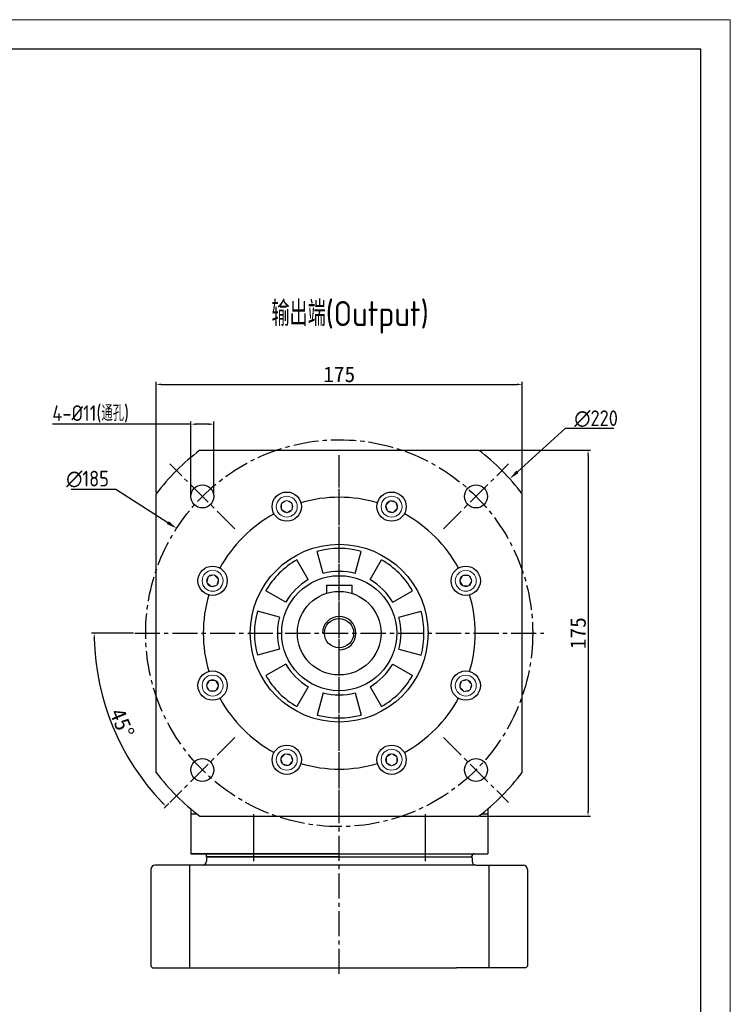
# Model space of a CAD drawing. Header units: millimetres. Extents: x -1 to 1179, y 4 to 838.
# Tile 15 of 15: x 839 to 1179, y 368 to 838. Entities that reach past the tile are written whole.
import ezdxf

# ---------------------------------------------------------------- set-up
doc = ezdxf.new("R2010")
doc.units = ezdxf.units.MM
doc.linetypes.add('点画线', pattern=[18, 12, -2, 2, -2])
for name, color, linetype in [('6文字层', 3, 'Continuous'), ('7中心线层', 7, '点画线'), ('标注线', 7, 'Continuous')]:
    doc.layers.add(name, color=color, linetype=linetype)
for name, color, linetype, lineweight in [('图框_外框线', 7, 'Continuous', 18), ('尺寸线', 7, 'Continuous', 25), ('粗实线', 7, 'Continuous', 40), ('细实线', 211, 'Continuous', 18)]:
    doc.layers.add(name, color=color, linetype=linetype, lineweight=lineweight)
doc.styles.add('工程字', font='gbenor.shx', dxfattribs={"bigfont": 'gbcbig.shx'})
doc.dimstyles.new('ISO-25', dxfattribs={"dimtxt": 2.5, "dimasz": 2.5, "dimexe": 1.25, "dimexo": 0.625, "dimtad": 1, "dimtxsty": 'Standard', "dimcen": 2.5, "dimadec": 0, "dimazin": 0, "dimtfac": 1, "dimtmove": 0, "dimatfit": 3, "dimfxl": 1, "dimarcsym": 0})
doc.dimstyles.new('ISO-25-1', dxfattribs={"dimtxt": 11, "dimasz": 5, "dimexe": 1.25, "dimexo": 1, "dimgap": 2, "dimtad": 1, "dimtoh": 1, "dimtxsty": '工程字', "dimcen": 2, "dimadec": 0, "dimazin": 0, "dimtfac": 1, "dimtmove": 0, "dimatfit": 3, "dimfxl": 1, "dimarcsym": 0})

# ---------------------------------------------------------------- blocks, each defined once
blk = doc.blocks.new('M6-2')
at = {"layer": '细实线'}
for points in [[(0, -2.88), (-2.5, -1.44), (-2.5, 1.44), (0, 2.89)], [(0, -2.88), (2.5, -1.44), (2.5, 1.44), (0, 2.89)]]:
    blk.add_lwpolyline(points, dxfattribs=at)
for radius in [5, 2.88]:
    blk.add_circle((0, 0), radius, dxfattribs=at)
blk = doc.blocks.new('*D113')
at = {"layer": '6文字层', "color": 0, "lineweight": -2}
for p, q in [((904.36, 612.34), (904.36, 665.29)), ((906.86, 664.04), (1076.86, 664.04)), ((1079.36, 612.34), (1079.36, 665.29))]:
    blk.add_line(p, q, dxfattribs=at)
at = {"layer": '6文字层', "color": 0}
for points in [[(906.86, 664.46), (906.86, 663.62), (904.36, 664.04)], [(1076.86, 663.62), (1076.86, 664.46), (1079.36, 664.04)]]:
    blk.add_solid(points, dxfattribs=at)
at = {"layer": 'Defpoints', "color": 0}
for p in [(1079.36, 664.04), (904.36, 611.71), (1079.36, 611.71)]:
    blk.add_point(p, dxfattribs=at)
at = {"layer": '6文字层', "color": 0, "insert": (991.86, 668.79), "char_height": 7.5, "attachment_point": 5}
blk.add_mtext('175', dxfattribs=at)
blk = doc.blocks.new('*D114')
at = {"layer": '6文字层', "color": 0, "lineweight": -2}
for p, q in [((1059.15, 632.55), (1112.07, 632.55)), ((1110.82, 630.05), (1110.82, 460.05)), ((1059.15, 457.55), (1112.07, 457.55))]:
    blk.add_line(p, q, dxfattribs=at)
at = {"layer": '6文字层', "color": 0}
for points in [[(1111.24, 630.05), (1110.4, 630.05), (1110.82, 632.55)], [(1110.4, 460.05), (1111.24, 460.05), (1110.82, 457.55)]]:
    blk.add_solid(points, dxfattribs=at)
at = {"layer": 'Defpoints', "color": 0}
for p in [(1058.52, 632.55), (1058.52, 457.55), (1110.82, 457.55)]:
    blk.add_point(p, dxfattribs=at)
at = {"layer": '6文字层', "color": 0, "insert": (1106.07, 545.05), "char_height": 7.5, "attachment_point": 5, "rotation": 90}
blk.add_mtext('175', dxfattribs=at)
blk = doc.blocks.new('*D115')
at = {"layer": '6文字层', "color": 0, "lineweight": -2}
for p, q in [((1099.88, 642.87), (1077.1, 622.25)), ((1123.11, 642.87), (1099.88, 642.87)), ((991.86, 543.05), (991.86, 547.05)), ((989.86, 545.05), (993.86, 545.05))]:
    blk.add_line(p, q, dxfattribs=at)
at = {"layer": '6文字层', "color": 0}
blk.add_solid([(1076.54, 622.86), (1077.66, 621.63), (1073.4, 618.89)], dxfattribs=at)
at = {"layer": 'Defpoints', "color": 0}
for p in [(1073.4, 618.89), (910.33, 471.21)]:
    blk.add_point(p, dxfattribs=at)
at = {"layer": '6文字层', "color": 0, "lineweight": 25, "insert": (1114.67, 647.62), "char_height": 7.5, "attachment_point": 5, "style": '工程字'}
blk.add_mtext('∅220', dxfattribs=at)
blk = doc.blocks.new('*D116')
at = {"layer": '6文字层', "color": 0, "lineweight": -2}
for p, q in [((863.73, 613.99), (885, 613.99)), ((885, 613.99), (909.93, 597.91)), ((991.86, 543.05), (991.86, 547.05)), ((989.86, 545.05), (993.86, 545.05))]:
    blk.add_line(p, q, dxfattribs=at)
at = {"layer": '6文字层', "color": 0}
blk.add_solid([(909.48, 597.21), (910.39, 598.61), (914.14, 595.2)], dxfattribs=at)
at = {"layer": 'Defpoints', "color": 0}
for p in [(914.14, 595.2), (1069.59, 494.9)]:
    blk.add_point(p, dxfattribs=at)
at = {"layer": '6文字层', "color": 0, "lineweight": 25, "insert": (871.54, 618.74), "char_height": 7.5, "attachment_point": 5, "style": '工程字'}
blk.add_mtext('∅185', dxfattribs=at)
blk = doc.blocks.new('*D117')
at = {"layer": '6文字层', "color": 0, "lineweight": -2}
for p, q in [((920.96, 611.08), (920.96, 646.26)), ((931.96, 611.08), (931.96, 646.26)), ((920.96, 645.01), (854.85, 645.01)), ((929.46, 645.01), (923.46, 645.01))]:
    blk.add_line(p, q, dxfattribs=at)
at = {"layer": '6文字层', "color": 0}
for points in [[(923.46, 645.42), (923.46, 644.59), (920.96, 645.01)], [(929.46, 644.59), (929.46, 645.42), (931.96, 645.01)]]:
    blk.add_solid(points, dxfattribs=at)
at = {"layer": 'Defpoints', "color": 0}
for p in [(920.96, 645.01), (920.96, 610.46), (931.96, 610.46)]:
    blk.add_point(p, dxfattribs=at)
at = {"layer": '6文字层', "color": 0, "insert": (873.04, 649.91), "char_height": 7.5, "attachment_point": 5, "style": '工程字'}
blk.add_mtext('4-%%c11(通孔)', dxfattribs=at)
blk = doc.blocks.new('*D118')
at = {"layer": '6文字层', "color": 0, "lineweight": -2}
for p, q in [((893.48, 545.05), (873.48, 545.05)), ((910.46, 463.64), (908.15, 461.34))]:
    blk.add_line(p, q, dxfattribs=at)
blk.add_arc((991.86, 545.05), 117.14, 181.2229, 223.7771, dxfattribs=at)
at = {"layer": '6文字层', "color": 0}
for points in [[(875.17, 542.55), (874.34, 542.55), (874.73, 545.05)], [(906.99, 463.72), (907.58, 464.3), (909.04, 462.22)]]:
    blk.add_solid(points, dxfattribs=at)
at = {"layer": 'Defpoints', "color": 0}
for p in [(894.11, 545.05), (1089.62, 545.05), (878.72, 514.73), (942.01, 495.2), (910.9, 464.09)]:
    blk.add_point(p, dxfattribs=at)
at = {"layer": '6文字层', "color": 0, "insert": (888.03, 502.04), "char_height": 7.5, "attachment_point": 5, "rotation": 292.5}
blk.add_mtext('45%%d', dxfattribs=at)

msp = doc.modelspace()

# ---------------------------------------------------------------- linework, layer by layer
for p, q in [((991.8635, 438.05), (928.3635, 438.05)), ((928.3635, 438.05), (1055.3635, 438.05))]:
    msp.add_line(p, q)
at = {"layer": '7中心线层'}
for p, q in [((991.8635, 456.7431), (991.8635, 630.1611)), ((991.8635, 456.7431), (991.8635, 630.1611)), ((991.8635, 382.1416), (991.8635, 628.0765)), ((942.0124, 594.9011), (910.8997, 626.0138)), ((1041.7145, 594.9011), (1072.8272, 626.0138)), ((894.1052, 545.05), (1089.6217, 545.05)), ((942.0124, 495.199), (910.8997, 464.0863)), ((1041.7145, 495.199), (1072.8272, 464.0863))]:
    msp.add_line(p, q, dxfattribs=at)
msp.add_circle((991.8635, 545.05), 92.5, dxfattribs=at)
at = {"layer": '图框_外框线', "color": 3}
msp.add_lwpolyline([(-1.1019, 4.0664), (1178.843, 4.0664), (1178.843, 838.456), (-1.1019, 838.456)], close=True, dxfattribs=at)
at = {"layer": '图框_外框线', "color": 3, "lineweight": 25}
msp.add_lwpolyline([(69.1329, 18.1133), (1164.796, 18.1133), (1164.796, 824.409), (69.1329, 824.409)], close=True, dxfattribs=at)
at = {"layer": '标注线'}
for p, q in [((984.2145, 573.5964), (981.3759, 584.1902)), ((999.5124, 573.5964), (1002.351, 584.1902)), ((977.0868, 570.644), (971.603, 580.1421)), ((1006.6401, 570.644), (1012.1239, 580.1421)), ((966.2695, 559.8267), (956.7714, 565.3105)), ((1017.4574, 559.8267), (1026.9555, 565.3105)), ((963.3171, 552.699), (952.7233, 555.5376)), ((1020.4098, 552.699), (1031.0036, 555.5376)), ((963.3171, 537.4011), (952.7233, 534.5625)), ((1020.4098, 537.4011), (1031.0036, 534.5625)), ((966.2695, 530.2734), (956.7714, 524.7896)), ((1017.4574, 530.2734), (1026.9555, 524.7896)), ((977.0868, 519.4561), (971.603, 509.9579)), ((1006.6401, 519.4561), (1012.1239, 509.9579)), ((984.2145, 516.5037), (981.3759, 505.9099)), ((999.5124, 516.5037), (1002.351, 505.9099))]:
    msp.add_line(p, q, dxfattribs=at)
at = {"layer": '标注线', "color": 0}
for p, q in [((950.8391, 458.55), (950.8391, 436.05)), ((950.8391, 458.55), (950.8391, 436.05)), ((1032.8878, 458.55), (1032.8878, 436.0502)), ((1032.8878, 458.55), (1032.8878, 436.0502))]:
    msp.add_line(p, q, dxfattribs=at)
at = {"layer": '标注线'}
for radius, start, end in [(40.5208, 75, 105), (40.5208, 120, 150), (40.5208, 30, 60), (29.5533, 75, 105), (29.5533, 120, 150), (29.5533, 30, 60), (40.5208, 165, 195), (29.5533, 165, 195), (29.5533, 345, 15), (40.5208, 345, 15), (29.5533, 210, 240), (29.5533, 300, 330), (40.5208, 210, 240), (40.5208, 300, 330), (29.5533, 255, 285), (40.5208, 255, 285)]:
    msp.add_arc((991.8635, 545.05), radius, start, end, dxfattribs=at)
at = {"layer": '标注线', "color": 0}
msp.add_arc((991.8635, 545.05), 8, 270, 180, dxfattribs=at)
at = {"layer": '粗实线', "lineweight": 30}
for p, q in [((925.202, 632.55), (1058.5249, 632.55)), ((904.3635, 478.3886), (904.3635, 611.7115)), ((1079.3635, 478.3886), (1079.3635, 611.7115)), ((985.8635, 568.05), (997.8635, 568.05)), ((985.8635, 568.05), (985.8635, 564.1288)), ((997.8635, 568.05), (997.8635, 564.1288)), ((920.8635, 461.0322), (920.8635, 458.55)), ((920.8635, 458.5501), (920.8635, 439.5501)), ((920.8635, 458.5501), (920.8635, 439.5501)), ((923.9093, 458.5501), (920.8635, 458.5501)), ((923.9094, 458.55), (920.8635, 458.55)), ((925.202, 457.55), (1058.5249, 457.55)), ((1062.8635, 458.55), (1059.8175, 458.55)), ((1062.8631, 458.5505), (1062.8632, 439.5505)), ((1062.8631, 458.5505), (1062.8632, 439.5505)), ((1062.8635, 461.0322), (1062.8635, 458.55)), ((991.8635, 439.5501), (920.8635, 439.5501)), ((991.8635, 439.5501), (920.8635, 439.5501)), ((920.8635, 439.55), (950.8391, 439.55)), ((920.8635, 439.55), (950.8391, 439.55)), ((928.3634, 437.5499), (928.8634, 438.0499)), ((928.3634, 437.5499), (928.8634, 438.0499)), ((928.3635, 438.55), (928.3635, 438.05)), ((928.3635, 438.05), (928.3635, 438.55)), ((991.8635, 438.05), (928.3635, 438.05)), ((991.8635, 438.05), (928.3635, 438.05)), ((941.8634, 438.0499), (928.8634, 438.0499)), ((941.8634, 438.0499), (928.8634, 438.0499)), ((950.8391, 439.55), (1032.8878, 439.55)), ((950.8391, 439.55), (1032.8878, 439.55)), ((991.8632, 439.5501), (1062.8632, 439.5505)), ((991.8632, 439.5501), (1062.8632, 439.5505)), ((991.8632, 438.05), (1055.3632, 438.0503)), ((991.8632, 438.05), (1055.3632, 438.0503)), ((991.8635, 438.05), (1055.3635, 438.05)), ((1032.8878, 439.55), (1062.8635, 439.55)), ((1032.8878, 439.55), (1062.8635, 439.55)), ((1041.8633, 438.0502), (1054.8633, 438.0502)), ((1041.8633, 438.0502), (1054.8633, 438.0502)), ((1055.3633, 437.5502), (1054.8633, 438.0502)), ((1055.3633, 437.5502), (1054.8633, 438.0502)), ((1055.3635, 438.05), (1055.3635, 438.55)), ((1055.3635, 438.05), (1055.3635, 438.55)), ((1057.2214, 434.0551), (903.8632, 434.05)), ((920.2741, 434.05), (920.2741, 385.05)), ((928.3632, 437.55), (928.3632, 436.05)), ((1055.3632, 437.55), (1055.3632, 436.05)), ((1055.3633, 437.5502), (1055.3633, 436.0502)), ((1057.3632, 434.05), (1079.8632, 434.05)), ((1063.4523, 434.05), (1063.4523, 385.05)), ((901.8632, 432.05), (901.8632, 385.85)), ((1081.8632, 432.05), (1081.8632, 385.85)), ((901.8632, 385.85), (902.6632, 385.05)), ((902.6632, 385.05), (1047.8632, 385.05)), ((1081.0632, 385.05), (1047.8632, 385.05)), ((1081.8632, 385.85), (1081.0632, 385.05))]:
    msp.add_line(p, q, dxfattribs=at)
for centre, radius in [((926.4561, 610.4574), 5.5), ((966.7977, 605.5641), 7), ((1016.9292, 605.5641), 7), ((1057.2708, 610.4574), 5.5), ((991.8635, 545.05), 42.5), ((931.3493, 570.1158), 7), ((1052.3776, 570.1158), 7), ((991.8635, 545.05), 27.5), ((991.8635, 545.05), 20), ((991.8635, 545.05), 20), ((991.8635, 545.05), 20), ((991.8635, 545.05), 20), ((991.8635, 545.05), 20), ((991.8635, 545.05), 20), ((991.7735, 545.05), 7), ((931.3493, 519.9843), 7), ((1052.3776, 519.9843), 7), ((966.7977, 484.5359), 7), ((1016.9292, 484.5359), 7), ((926.4561, 479.6427), 5.5), ((1057.2708, 479.6427), 5.5)]:
    msp.add_circle(centre, radius, dxfattribs=at)
for centre, radius, start, end in [((991.8635, 545.05), 110, 127.30179, 142.69821), ((991.8635, 545.05), 110, 37.30179, 52.69821), ((991.8635, 545.05), 65, 73.633947, 106.366053), ((991.8635, 545.05), 65, 118.633947, 151.366053), ((991.8635, 545.05), 65, 28.633947, 61.366053), ((991.8635, 545.05), 65, 163.633947, 196.366053), ((991.8635, 545.05), 65, 343.633947, 16.366053), ((991.8635, 545.05), 65, 208.633947, 241.366053), ((991.8635, 545.05), 65, 298.633947, 331.366053), ((991.8635, 545.05), 65, 253.633947, 286.366053), ((991.8635, 545.05), 110, 217.30179, 232.69821), ((991.8635, 545.05), 110, 307.30179, 322.69821), ((1056.3635, 438.55), 1, 90, 180), ((903.8632, 432.05), 2, 90, 180), ((926.3632, 436.05), 2, 270, 0), ((1057.3632, 436.05), 2, 180, 270), ((1079.8632, 432.05), 2, 0, 90)]:
    msp.add_arc(centre, radius, start, end, dxfattribs=at)
at = {"layer": '粗实线', "lineweight": 30, "extrusion": (0, 0, -1)}
for centre, start, end in [((-927.3635, 438.55), 90, 180), ((-927.3635, 438.55), 90, 180), ((-1056.3635, 438.55), 0, 90)]:
    msp.add_arc(centre, 1, start, end, dxfattribs=at)

# ---------------------------------------------------------------- block references
at = {"layer": '标注线'}
for p, rotation in [((1016.9292, 605.5641), 315), ((931.3494, 570.1157), 45), ((1052.3775, 570.1158), 270), ((931.3494, 519.9842), 90), ((1052.3776, 519.9843), 225), ((966.7977, 484.5359), 135), ((1016.9292, 484.536), 180)]:
    msp.add_blockref('M6-2', p, dxfattribs=dict(at, rotation=rotation))
msp.add_blockref('M6-2', (966.7977, 605.5641), dxfattribs=at)

# ---------------------------------------------------------------- texts
at = {"layer": '尺寸线', "color": 0, "linetype": 'ByBlock', "insert": (959.505, 703.9126), "char_height": 12, "width": 95.737896, "attachment_point": 1, "style": '工程字'}
msp.add_mtext('输出端(Output)', dxfattribs=at)

# ---------------------------------------------------------------- dimensions: what is measured, and where the dimension line sits
at = {"layer": '6文字层'}
dim = msp.add_linear_dim(base=(1079.3635, 664.0412), p1=(904.3635, 611.7115), p2=(1079.3635, 611.7115), dimstyle='ISO-25', override={"dimtxt": 7.5, "dimgap": 1}, dxfattribs=at)
dim.commit()
dim.dimension.update_dxf_attribs({"geometry": '*D113', "text_midpoint": (991.8635, 668.7912)})
dim = msp.add_linear_dim(base=(920.9561, 645.007), p1=(931.9561, 610.4574), p2=(920.9561, 610.4574), text='4-%%c<>(通孔)', dimstyle='ISO-25', override={"dimtxt": 7.5, "dimgap": 1, "dimtxsty": '工程字'}, dxfattribs=at)
dim.commit()
dim.dimension.update_dxf_attribs({"geometry": '*D117', "text_midpoint": (873.0367, 645.007), "dimtype": 160})
at = {"layer": '6文字层', "lineweight": 25}
for p1, p2, picture, middle in [((910.3304, 471.21), (1073.3966, 618.8901), '*D115', (1114.6659, 642.8717)), ((1069.5911, 494.9036), (914.1358, 595.1965), '*D116', (871.5421, 613.9934))]:
    dim = msp.add_diameter_dim_2p(p1=p1, p2=p2, dimstyle='ISO-25-1', override={"dimtxt": 7.5, "dimgap": 1, "dimtxsty": '工程字', "dimse1": 1, "dimsd1": 1, "dimtofl": 0, "dimatfit": 0}, dxfattribs=at)
    dim.commit()
    dim.dimension.update_dxf_attribs({"geometry": picture, "text_midpoint": middle, "dimtype": 163})
at = {"layer": '6文字层'}
dim = msp.add_linear_dim(base=(1110.8213, 457.55), p1=(1058.5249, 632.55), p2=(1058.5249, 457.55), angle=90, dimstyle='ISO-25', override={"dimtxt": 7.5, "dimgap": 1}, dxfattribs=at)
dim.commit()
dim.dimension.update_dxf_attribs({"geometry": '*D114', "text_midpoint": (1106.0713, 545.05)})
dim = msp.add_angular_dim_2l(base=(878.7178, 514.7327), line1=((942.0124, 495.199), (910.8997, 464.0863)), line2=((894.1052, 545.05), (1089.6217, 545.05)), dimstyle='ISO-25', override={"dimtxt": 7.5, "dimgap": 1}, dxfattribs=at)
dim.commit()
dim.dimension.update_dxf_attribs({"geometry": '*D118', "text_midpoint": (888.0314, 502.0414)})

doc.saveas('drawing.dxf')
